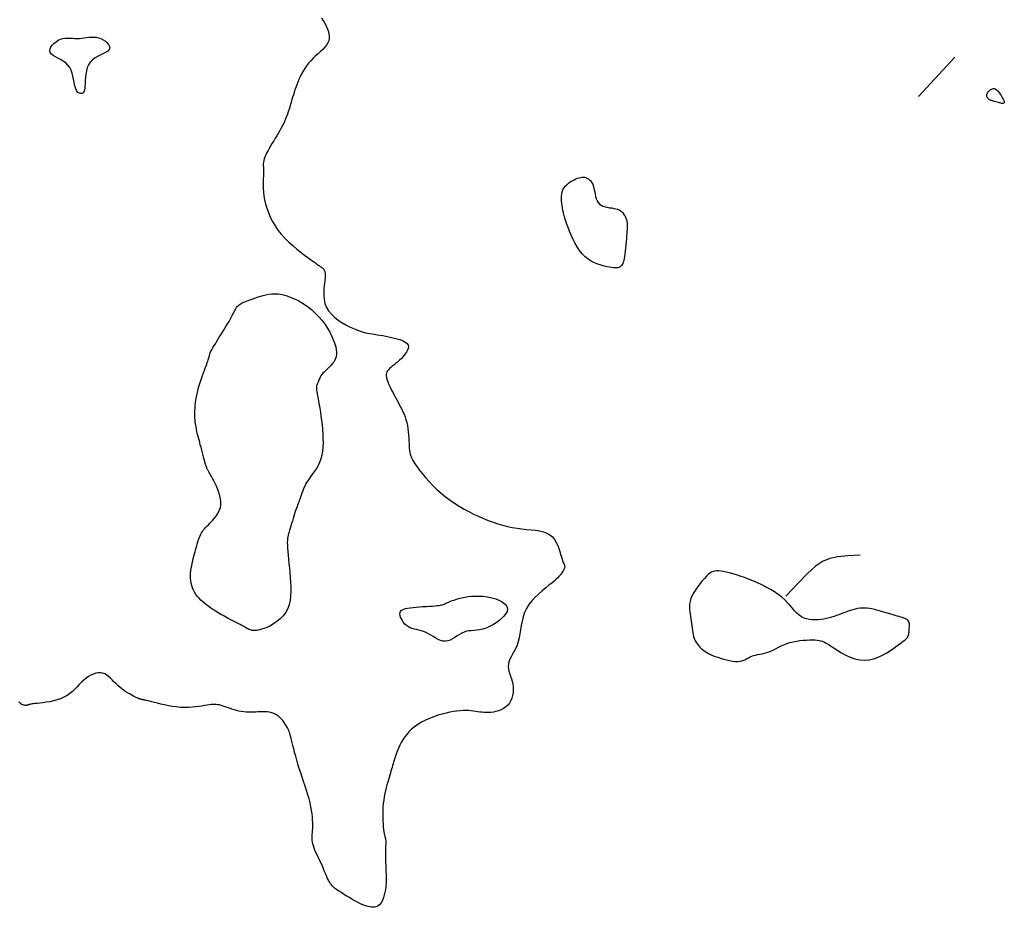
# Model space of a CAD drawing. Header units: millimetres. Extents: x 32690613 to 32693367, y 5343692 to 5344708.
# Tile 8 of 256: x 32692258 to 32692284, y 5343696 to 5343719. Entities that reach past the tile are written whole.
import ezdxf

# ---------------------------------------------------------------- set-up
doc = ezdxf.new("R2010")
doc.units = ezdxf.units.MM
doc.header["$LTSCALE"] = 20
doc.layers.add('02-DGM_HL_495.00', color=142, linetype='Continuous')

msp = doc.modelspace()

# ---------------------------------------------------------------- linework, layer by layer
at = {"layer": '02-DGM_HL_495.00', "elevation": 495, "flags": 128}
for points in [[(32692266.302, 5343719.216), (32692266.336, 5343719.157), (32692266.37, 5343719.096), (32692266.402, 5343719.035), (32692266.433, 5343718.974), (32692266.459, 5343718.912), (32692266.482, 5343718.851), (32692266.497, 5343718.791), (32692266.506, 5343718.73), (32692266.505, 5343718.671), (32692266.494, 5343718.612), (32692266.471, 5343718.554), (32692266.436, 5343718.497), (32692266.39, 5343718.441), (32692266.336, 5343718.384), (32692266.275, 5343718.327), (32692266.211, 5343718.27), (32692266.144, 5343718.211), (32692266.079, 5343718.149), (32692266.017, 5343718.086), (32692265.959, 5343718.02), (32692265.907, 5343717.951), (32692265.859, 5343717.881), (32692265.816, 5343717.809), (32692265.776, 5343717.737), (32692265.74, 5343717.665), (32692265.707, 5343717.593), (32692265.677, 5343717.522), (32692265.65, 5343717.453), (32692265.625, 5343717.385), (32692265.602, 5343717.319), (32692265.58, 5343717.254), (32692265.56, 5343717.189), (32692265.541, 5343717.125), (32692265.522, 5343717.062), (32692265.503, 5343716.998), (32692265.485, 5343716.935), (32692265.466, 5343716.872), (32692265.447, 5343716.809), (32692265.426, 5343716.745), (32692265.405, 5343716.682), (32692265.381, 5343716.618), (32692265.356, 5343716.555), (32692265.329, 5343716.491), (32692265.299, 5343716.427), (32692265.266, 5343716.364), (32692265.232, 5343716.3), (32692265.196, 5343716.236), (32692265.159, 5343716.172), (32692265.121, 5343716.108), (32692265.082, 5343716.044), (32692265.043, 5343715.98), (32692265.004, 5343715.916), (32692264.965, 5343715.852), (32692264.929, 5343715.79), (32692264.894, 5343715.728), (32692264.862, 5343715.669), (32692264.835, 5343715.612), (32692264.811, 5343715.558), (32692264.793, 5343715.507), (32692264.781, 5343715.46), (32692264.774, 5343715.415), (32692264.77, 5343715.372), (32692264.77, 5343715.327), (32692264.771, 5343715.282), (32692264.773, 5343715.233), (32692264.774, 5343715.179), (32692264.775, 5343715.12), (32692264.773, 5343715.054), (32692264.77, 5343714.981), (32692264.767, 5343714.902), (32692264.766, 5343714.816), (32692264.768, 5343714.726), (32692264.773, 5343714.63), (32692264.784, 5343714.529), (32692264.801, 5343714.424), (32692264.827, 5343714.315), (32692264.86, 5343714.203), (32692264.902, 5343714.089), (32692264.952, 5343713.974), (32692265.011, 5343713.858), (32692265.079, 5343713.744), (32692265.155, 5343713.632), (32692265.241, 5343713.523), (32692265.336, 5343713.417), (32692265.438, 5343713.316), (32692265.543, 5343713.22), (32692265.649, 5343713.131), (32692265.753, 5343713.049), (32692265.851, 5343712.974), (32692265.941, 5343712.908), (32692266.02, 5343712.851), (32692266.086, 5343712.804), (32692266.139, 5343712.766), (32692266.182, 5343712.735), (32692266.216, 5343712.71), (32692266.244, 5343712.69), (32692266.267, 5343712.674), (32692266.286, 5343712.66), (32692266.305, 5343712.647), (32692266.323, 5343712.633), (32692266.342, 5343712.617), (32692266.359, 5343712.598), (32692266.374, 5343712.573), (32692266.386, 5343712.54), (32692266.394, 5343712.499), (32692266.398, 5343712.448), (32692266.396, 5343712.384), (32692266.388, 5343712.307), (32692266.377, 5343712.218), (32692266.366, 5343712.121), (32692266.359, 5343712.018), (32692266.358, 5343711.911), (32692266.367, 5343711.804), (32692266.39, 5343711.698), (32692266.429, 5343711.597), (32692266.487, 5343711.502), (32692266.561, 5343711.415), (32692266.647, 5343711.335), (32692266.741, 5343711.262), (32692266.84, 5343711.196), (32692266.94, 5343711.139), (32692267.036, 5343711.088), (32692267.126, 5343711.046), (32692267.206, 5343711.011), (32692267.277, 5343710.984), (32692267.341, 5343710.962), (32692267.401, 5343710.944), (32692267.458, 5343710.93), (32692267.514, 5343710.919), (32692267.571, 5343710.909), (32692267.632, 5343710.899), (32692267.697, 5343710.889), (32692267.767, 5343710.877), (32692267.84, 5343710.865), (32692267.915, 5343710.852), (32692267.992, 5343710.838), (32692268.069, 5343710.822), (32692268.145, 5343710.806), (32692268.22, 5343710.789), (32692268.292, 5343710.77), (32692268.36, 5343710.75), (32692268.422, 5343710.727), (32692268.477, 5343710.702), (32692268.523, 5343710.674), (32692268.558, 5343710.642), (32692268.581, 5343710.605), (32692268.59, 5343710.564), (32692268.585, 5343710.518), (32692268.566, 5343710.468), (32692268.536, 5343710.415), (32692268.497, 5343710.361), (32692268.452, 5343710.307), (32692268.403, 5343710.254), (32692268.352, 5343710.204), (32692268.3, 5343710.158), (32692268.251, 5343710.117), (32692268.205, 5343710.08), (32692268.162, 5343710.047), (32692268.123, 5343710.016), (32692268.089, 5343709.986), (32692268.06, 5343709.957), (32692268.036, 5343709.928), (32692268.019, 5343709.897), (32692268.007, 5343709.864), (32692268.002, 5343709.828), (32692268.003, 5343709.791), (32692268.009, 5343709.75), (32692268.019, 5343709.708), (32692268.034, 5343709.663), (32692268.052, 5343709.615), (32692268.073, 5343709.565), (32692268.097, 5343709.513), (32692268.124, 5343709.458), (32692268.153, 5343709.402), (32692268.183, 5343709.344), (32692268.214, 5343709.284), (32692268.247, 5343709.224), (32692268.28, 5343709.163), (32692268.314, 5343709.102), (32692268.347, 5343709.041), (32692268.381, 5343708.979), (32692268.413, 5343708.916), (32692268.443, 5343708.852), (32692268.472, 5343708.785), (32692268.499, 5343708.716), (32692268.523, 5343708.644), (32692268.543, 5343708.569), (32692268.56, 5343708.49), (32692268.574, 5343708.408), (32692268.584, 5343708.325), (32692268.592, 5343708.243), (32692268.599, 5343708.162), (32692268.603, 5343708.085), (32692268.606, 5343708.012), (32692268.609, 5343707.946), (32692268.612, 5343707.887), (32692268.616, 5343707.834), (32692268.622, 5343707.783), (32692268.633, 5343707.733), (32692268.65, 5343707.682), (32692268.674, 5343707.626), (32692268.708, 5343707.564), (32692268.752, 5343707.493), (32692268.808, 5343707.411), (32692268.875, 5343707.321), (32692268.952, 5343707.223), (32692269.038, 5343707.121), (32692269.131, 5343707.016), (32692269.232, 5343706.911), (32692269.339, 5343706.807), (32692269.45, 5343706.707), (32692269.565, 5343706.613), (32692269.683, 5343706.524), (32692269.804, 5343706.441), (32692269.927, 5343706.364), (32692270.052, 5343706.291), (32692270.178, 5343706.223), (32692270.305, 5343706.159), (32692270.433, 5343706.099), (32692270.56, 5343706.044), (32692270.687, 5343705.992), (32692270.814, 5343705.945), (32692270.941, 5343705.903), (32692271.067, 5343705.865), (32692271.194, 5343705.833), (32692271.32, 5343705.806), (32692271.446, 5343705.784), (32692271.571, 5343705.768), (32692271.695, 5343705.756), (32692271.815, 5343705.744), (32692271.93, 5343705.731), (32692272.039, 5343705.713), (32692272.14, 5343705.69), (32692272.231, 5343705.657), (32692272.31, 5343705.613), (32692272.378, 5343705.555), (32692272.433, 5343705.487), (32692272.479, 5343705.412), (32692272.517, 5343705.332), (32692272.548, 5343705.25), (32692272.573, 5343705.171), (32692272.594, 5343705.096), (32692272.613, 5343705.029), (32692272.631, 5343704.972), (32692272.647, 5343704.925), (32692272.661, 5343704.887), (32692272.674, 5343704.855), (32692272.685, 5343704.829), (32692272.693, 5343704.807), (32692272.698, 5343704.788), (32692272.701, 5343704.77), (32692272.7, 5343704.752), (32692272.696, 5343704.734), (32692272.689, 5343704.716), (32692272.68, 5343704.697), (32692272.67, 5343704.678), (32692272.657, 5343704.658), (32692272.644, 5343704.637), (32692272.629, 5343704.616), (32692272.614, 5343704.594), (32692272.596, 5343704.571), (32692272.575, 5343704.545), (32692272.549, 5343704.515), (32692272.516, 5343704.481), (32692272.474, 5343704.442), (32692272.423, 5343704.396), (32692272.36, 5343704.344), (32692272.285, 5343704.284), (32692272.2, 5343704.216), (32692272.109, 5343704.141), (32692272.016, 5343704.059), (32692271.925, 5343703.971), (32692271.839, 5343703.878), (32692271.761, 5343703.779), (32692271.695, 5343703.674), (32692271.644, 5343703.566), (32692271.606, 5343703.454), (32692271.578, 5343703.341), (32692271.556, 5343703.228), (32692271.538, 5343703.116), (32692271.522, 5343703.007), (32692271.503, 5343702.903), (32692271.479, 5343702.804), (32692271.448, 5343702.713), (32692271.411, 5343702.628), (32692271.371, 5343702.549), (32692271.331, 5343702.475), (32692271.293, 5343702.405), (32692271.26, 5343702.338), (32692271.234, 5343702.274), (32692271.218, 5343702.21), (32692271.214, 5343702.147), (32692271.22, 5343702.085), (32692271.234, 5343702.022), (32692271.253, 5343701.958), (32692271.274, 5343701.893), (32692271.297, 5343701.826), (32692271.317, 5343701.758), (32692271.333, 5343701.687), (32692271.343, 5343701.613), (32692271.346, 5343701.538), (32692271.342, 5343701.462), (32692271.33, 5343701.388), (32692271.311, 5343701.317), (32692271.284, 5343701.249), (32692271.249, 5343701.187), (32692271.205, 5343701.131), (32692271.153, 5343701.083), (32692271.094, 5343701.043), (32692271.03, 5343701.009), (32692270.962, 5343700.983), (32692270.892, 5343700.962), (32692270.823, 5343700.947), (32692270.755, 5343700.938), (32692270.69, 5343700.933), (32692270.63, 5343700.933), (32692270.574, 5343700.936), (32692270.52, 5343700.942), (32692270.467, 5343700.949), (32692270.414, 5343700.958), (32692270.36, 5343700.967), (32692270.304, 5343700.975), (32692270.243, 5343700.982), (32692270.178, 5343700.987), (32692270.108, 5343700.989), (32692270.032, 5343700.988), (32692269.951, 5343700.983), (32692269.866, 5343700.975), (32692269.775, 5343700.962), (32692269.679, 5343700.945), (32692269.579, 5343700.923), (32692269.473, 5343700.895), (32692269.364, 5343700.863), (32692269.255, 5343700.825), (32692269.145, 5343700.782), (32692269.039, 5343700.734), (32692268.936, 5343700.682), (32692268.84, 5343700.625), (32692268.752, 5343700.564), (32692268.673, 5343700.499), (32692268.603, 5343700.431), (32692268.542, 5343700.36), (32692268.489, 5343700.289), (32692268.442, 5343700.217), (32692268.401, 5343700.147), (32692268.366, 5343700.078), (32692268.335, 5343700.013), (32692268.308, 5343699.951), (32692268.285, 5343699.893), (32692268.264, 5343699.838), (32692268.245, 5343699.785), (32692268.229, 5343699.734), (32692268.213, 5343699.685), (32692268.199, 5343699.637), (32692268.185, 5343699.59), (32692268.171, 5343699.542), (32692268.157, 5343699.494), (32692268.143, 5343699.445), (32692268.128, 5343699.395), (32692268.113, 5343699.342), (32692268.097, 5343699.287), (32692268.08, 5343699.229), (32692268.063, 5343699.168), (32692268.044, 5343699.103), (32692268.024, 5343699.034), (32692268.005, 5343698.961), (32692267.986, 5343698.884), (32692267.968, 5343698.804), (32692267.952, 5343698.721), (32692267.938, 5343698.634), (32692267.927, 5343698.544), (32692267.919, 5343698.451), (32692267.915, 5343698.357), (32692267.913, 5343698.263), (32692267.913, 5343698.171), (32692267.916, 5343698.083), (32692267.92, 5343698), (32692267.926, 5343697.924), (32692267.933, 5343697.856), (32692267.941, 5343697.799), (32692267.95, 5343697.751), (32692267.958, 5343697.711), (32692267.967, 5343697.676), (32692267.975, 5343697.647), (32692267.982, 5343697.621), (32692267.987, 5343697.598), (32692267.991, 5343697.575), (32692267.993, 5343697.552), (32692267.994, 5343697.527), (32692267.993, 5343697.499), (32692267.991, 5343697.467), (32692267.989, 5343697.431), (32692267.987, 5343697.388), (32692267.985, 5343697.338), (32692267.983, 5343697.28), (32692267.983, 5343697.213), (32692267.984, 5343697.139), (32692267.986, 5343697.061), (32692267.988, 5343696.98), (32692267.99, 5343696.899), (32692267.993, 5343696.821), (32692267.996, 5343696.747), (32692267.999, 5343696.68), (32692268.001, 5343696.622), (32692268.002, 5343696.571), (32692268.003, 5343696.525), (32692268.002, 5343696.48), (32692268, 5343696.436), (32692267.996, 5343696.389), (32692267.99, 5343696.338), (32692267.981, 5343696.279), (32692267.969, 5343696.212), (32692267.953, 5343696.14), (32692267.932, 5343696.066), (32692267.904, 5343695.994), (32692267.868, 5343695.929), (32692267.823, 5343695.874), (32692267.767, 5343695.834), (32692267.699, 5343695.812), (32692267.618, 5343695.812), (32692267.527, 5343695.83), (32692267.43, 5343695.862), (32692267.328, 5343695.906), (32692267.227, 5343695.957), (32692267.128, 5343696.012), (32692267.036, 5343696.067), (32692266.953, 5343696.117), (32692266.882, 5343696.16), (32692266.823, 5343696.197), (32692266.773, 5343696.228), (32692266.732, 5343696.254), (32692266.698, 5343696.277), (32692266.669, 5343696.298), (32692266.644, 5343696.318), (32692266.622, 5343696.337), (32692266.601, 5343696.358), (32692266.58, 5343696.38), (32692266.561, 5343696.404), (32692266.541, 5343696.431), (32692266.522, 5343696.46), (32692266.503, 5343696.493), (32692266.483, 5343696.53), (32692266.463, 5343696.57), (32692266.442, 5343696.615), (32692266.42, 5343696.665), (32692266.398, 5343696.718), (32692266.375, 5343696.773), (32692266.35, 5343696.831), (32692266.325, 5343696.891), (32692266.298, 5343696.952), (32692266.27, 5343697.013), (32692266.241, 5343697.074), (32692266.212, 5343697.135), (32692266.183, 5343697.196), (32692266.155, 5343697.255), (32692266.129, 5343697.314), (32692266.106, 5343697.37), (32692266.086, 5343697.425), (32692266.071, 5343697.478), (32692266.062, 5343697.529), (32692266.056, 5343697.578), (32692266.054, 5343697.626), (32692266.055, 5343697.675), (32692266.058, 5343697.726), (32692266.062, 5343697.779), (32692266.066, 5343697.835), (32692266.069, 5343697.895), (32692266.071, 5343697.96), (32692266.071, 5343698.03), (32692266.068, 5343698.106), (32692266.063, 5343698.186), (32692266.054, 5343698.272), (32692266.041, 5343698.363), (32692266.024, 5343698.459), (32692266.001, 5343698.559), (32692265.974, 5343698.665), (32692265.942, 5343698.775), (32692265.907, 5343698.887), (32692265.869, 5343699.002), (32692265.831, 5343699.119), (32692265.791, 5343699.235), (32692265.753, 5343699.351), (32692265.716, 5343699.466), (32692265.681, 5343699.577), (32692265.65, 5343699.686), (32692265.621, 5343699.79), (32692265.594, 5343699.888), (32692265.571, 5343699.98), (32692265.549, 5343700.065), (32692265.531, 5343700.141), (32692265.514, 5343700.208), (32692265.501, 5343700.265), (32692265.488, 5343700.314), (32692265.477, 5343700.356), (32692265.465, 5343700.394), (32692265.453, 5343700.429), (32692265.439, 5343700.463), (32692265.422, 5343700.499), (32692265.402, 5343700.537), (32692265.377, 5343700.58), (32692265.348, 5343700.627), (32692265.315, 5343700.675), (32692265.279, 5343700.724), (32692265.239, 5343700.771), (32692265.195, 5343700.815), (32692265.148, 5343700.854), (32692265.099, 5343700.887), (32692265.046, 5343700.912), (32692264.991, 5343700.931), (32692264.934, 5343700.944), (32692264.875, 5343700.951), (32692264.815, 5343700.955), (32692264.754, 5343700.956), (32692264.692, 5343700.954), (32692264.629, 5343700.952), (32692264.567, 5343700.95), (32692264.504, 5343700.948), (32692264.442, 5343700.947), (32692264.379, 5343700.947), (32692264.317, 5343700.95), (32692264.254, 5343700.955), (32692264.191, 5343700.963), (32692264.128, 5343700.974), (32692264.065, 5343700.989), (32692264.002, 5343701.007), (32692263.94, 5343701.027), (32692263.88, 5343701.048), (32692263.822, 5343701.069), (32692263.766, 5343701.089), (32692263.713, 5343701.107), (32692263.663, 5343701.123), (32692263.618, 5343701.135), (32692263.575, 5343701.143), (32692263.533, 5343701.148), (32692263.49, 5343701.15), (32692263.446, 5343701.149), (32692263.399, 5343701.145), (32692263.346, 5343701.139), (32692263.288, 5343701.13), (32692263.222, 5343701.119), (32692263.149, 5343701.107), (32692263.069, 5343701.096), (32692262.984, 5343701.085), (32692262.893, 5343701.076), (32692262.797, 5343701.07), (32692262.697, 5343701.069), (32692262.594, 5343701.073), (32692262.488, 5343701.082), (32692262.381, 5343701.097), (32692262.275, 5343701.115), (32692262.173, 5343701.136), (32692262.075, 5343701.158), (32692261.985, 5343701.18), (32692261.904, 5343701.201), (32692261.835, 5343701.219), (32692261.778, 5343701.234), (32692261.733, 5343701.245), (32692261.698, 5343701.253), (32692261.672, 5343701.259), (32692261.652, 5343701.263), (32692261.638, 5343701.266), (32692261.627, 5343701.267), (32692261.619, 5343701.269), (32692261.611, 5343701.27), (32692261.603, 5343701.271), (32692261.595, 5343701.273), (32692261.586, 5343701.275), (32692261.578, 5343701.277), (32692261.568, 5343701.279), (32692261.557, 5343701.282), (32692261.545, 5343701.286), (32692261.532, 5343701.29), (32692261.516, 5343701.295), (32692261.498, 5343701.301), (32692261.477, 5343701.309), (32692261.453, 5343701.319), (32692261.424, 5343701.332), (32692261.391, 5343701.348), (32692261.353, 5343701.367), (32692261.31, 5343701.39), (32692261.262, 5343701.416), (32692261.21, 5343701.446), (32692261.156, 5343701.48), (32692261.101, 5343701.517), (32692261.046, 5343701.557), (32692260.991, 5343701.6), (32692260.938, 5343701.647), (32692260.887, 5343701.696), (32692260.838, 5343701.747), (32692260.791, 5343701.796), (32692260.744, 5343701.844), (32692260.696, 5343701.887), (32692260.647, 5343701.924), (32692260.596, 5343701.953), (32692260.542, 5343701.973), (32692260.485, 5343701.982), (32692260.425, 5343701.98), (32692260.362, 5343701.968), (32692260.299, 5343701.947), (32692260.234, 5343701.918), (32692260.17, 5343701.881), (32692260.107, 5343701.838), (32692260.045, 5343701.788), (32692259.986, 5343701.733), (32692259.928, 5343701.675), (32692259.869, 5343701.614), (32692259.809, 5343701.554), (32692259.745, 5343701.494), (32692259.678, 5343701.437), (32692259.604, 5343701.385), (32692259.524, 5343701.339), (32692259.436, 5343701.3), (32692259.343, 5343701.268), (32692259.246, 5343701.243), (32692259.15, 5343701.222), (32692259.056, 5343701.206), (32692258.968, 5343701.194), (32692258.888, 5343701.185), (32692258.82, 5343701.177), (32692258.764, 5343701.171), (32692258.72, 5343701.166), (32692258.687, 5343701.162), (32692258.662, 5343701.158), (32692258.643, 5343701.155), (32692258.629, 5343701.152), (32692258.618, 5343701.149), (32692258.608, 5343701.145), (32692258.597, 5343701.141), (32692258.585, 5343701.136), (32692258.573, 5343701.132), (32692258.559, 5343701.129), (32692258.543, 5343701.126), (32692258.526, 5343701.125), (32692258.508, 5343701.125), (32692258.488, 5343701.127), (32692258.466, 5343701.132), (32692258.443, 5343701.139), (32692258.418, 5343701.15), (32692258.393, 5343701.165), (32692258.367, 5343701.183), (32692258.34, 5343701.207)], [(32692282.01, 5343717.143), (32692282.971, 5343718.181)], [(32692280.48, 5343705.074), (32692280.149, 5343705.059), (32692279.888, 5343705.035), (32692279.674, 5343704.99), (32692279.486, 5343704.91), (32692279.299, 5343704.784), (32692279.092, 5343704.598), (32692278.84, 5343704.339), (32692278.521, 5343703.997)]]:
    msp.add_lwpolyline(points, dxfattribs=at)
for points in [[(32692259.434, 5343718.652), (32692259.496, 5343718.67), (32692259.558, 5343718.68), (32692259.621, 5343718.683), (32692259.683, 5343718.682), (32692259.746, 5343718.678), (32692259.809, 5343718.674), (32692259.871, 5343718.671), (32692259.934, 5343718.671), (32692259.996, 5343718.676), (32692260.058, 5343718.684), (32692260.121, 5343718.693), (32692260.183, 5343718.702), (32692260.245, 5343718.708), (32692260.308, 5343718.709), (32692260.37, 5343718.704), (32692260.433, 5343718.691), (32692260.496, 5343718.667), (32692260.557, 5343718.636), (32692260.613, 5343718.597), (32692260.66, 5343718.555), (32692260.697, 5343718.509), (32692260.72, 5343718.463), (32692260.727, 5343718.419), (32692260.714, 5343718.377), (32692260.681, 5343718.34), (32692260.631, 5343718.307), (32692260.568, 5343718.274), (32692260.496, 5343718.24), (32692260.421, 5343718.203), (32692260.346, 5343718.161), (32692260.277, 5343718.111), (32692260.217, 5343718.052), (32692260.171, 5343717.982), (32692260.137, 5343717.904), (32692260.114, 5343717.82), (32692260.098, 5343717.733), (32692260.088, 5343717.646), (32692260.083, 5343717.564), (32692260.079, 5343717.487), (32692260.075, 5343717.42), (32692260.07, 5343717.364), (32692260.062, 5343717.32), (32692260.052, 5343717.286), (32692260.04, 5343717.26), (32692260.027, 5343717.242), (32692260.011, 5343717.231), (32692259.994, 5343717.225), (32692259.976, 5343717.222), (32692259.956, 5343717.223), (32692259.934, 5343717.228), (32692259.913, 5343717.237), (32692259.891, 5343717.253), (32692259.871, 5343717.275), (32692259.851, 5343717.306), (32692259.833, 5343717.345), (32692259.817, 5343717.395), (32692259.803, 5343717.455), (32692259.79, 5343717.524), (32692259.777, 5343717.599), (32692259.76, 5343717.677), (32692259.739, 5343717.756), (32692259.711, 5343717.833), (32692259.674, 5343717.905), (32692259.628, 5343717.97), (32692259.57, 5343718.026), (32692259.504, 5343718.074), (32692259.434, 5343718.116), (32692259.364, 5343718.153), (32692259.298, 5343718.189), (32692259.24, 5343718.224), (32692259.194, 5343718.261), (32692259.164, 5343718.302), (32692259.154, 5343718.347), (32692259.16, 5343718.396), (32692259.182, 5343718.447), (32692259.217, 5343718.496), (32692259.262, 5343718.544), (32692259.315, 5343718.587), (32692259.373, 5343718.623)], [(32692284.045, 5343717.006), (32692284.015, 5343717.014), (32692283.987, 5343717.022), (32692283.961, 5343717.029), (32692283.938, 5343717.035), (32692283.916, 5343717.043), (32692283.897, 5343717.051), (32692283.879, 5343717.06), (32692283.862, 5343717.071), (32692283.846, 5343717.084), (32692283.833, 5343717.099), (32692283.821, 5343717.115), (32692283.812, 5343717.133), (32692283.807, 5343717.153), (32692283.805, 5343717.174), (32692283.807, 5343717.196), (32692283.814, 5343717.219), (32692283.826, 5343717.243), (32692283.843, 5343717.266), (32692283.862, 5343717.288), (32692283.885, 5343717.309), (32692283.909, 5343717.326), (32692283.935, 5343717.34), (32692283.961, 5343717.35), (32692283.986, 5343717.354), (32692284.01, 5343717.351), (32692284.032, 5343717.344), (32692284.054, 5343717.33), (32692284.075, 5343717.313), (32692284.096, 5343717.291), (32692284.117, 5343717.265), (32692284.139, 5343717.236), (32692284.16, 5343717.205), (32692284.183, 5343717.171), (32692284.205, 5343717.137), (32692284.225, 5343717.103), (32692284.243, 5343717.07), (32692284.257, 5343717.04), (32692284.266, 5343717.013), (32692284.269, 5343716.991), (32692284.265, 5343716.975), (32692284.252, 5343716.966), (32692284.233, 5343716.962), (32692284.207, 5343716.963), (32692284.178, 5343716.968), (32692284.146, 5343716.976), (32692284.112, 5343716.986), (32692284.078, 5343716.996)], [(32692273.302, 5343714.991), (32692273.328, 5343714.975), (32692273.352, 5343714.955), (32692273.376, 5343714.932), (32692273.398, 5343714.904), (32692273.418, 5343714.872), (32692273.437, 5343714.835), (32692273.453, 5343714.793), (32692273.468, 5343714.745), (32692273.48, 5343714.691), (32692273.491, 5343714.633), (32692273.502, 5343714.574), (32692273.515, 5343714.514), (32692273.532, 5343714.456), (32692273.553, 5343714.402), (32692273.58, 5343714.354), (32692273.614, 5343714.313), (32692273.658, 5343714.282), (32692273.708, 5343714.258), (32692273.763, 5343714.241), (32692273.821, 5343714.229), (32692273.881, 5343714.219), (32692273.94, 5343714.211), (32692273.996, 5343714.202), (32692274.047, 5343714.191), (32692274.093, 5343714.176), (32692274.132, 5343714.159), (32692274.166, 5343714.138), (32692274.195, 5343714.115), (32692274.219, 5343714.091), (32692274.241, 5343714.066), (32692274.259, 5343714.041), (32692274.275, 5343714.016), (32692274.289, 5343713.992), (32692274.301, 5343713.969), (32692274.312, 5343713.947), (32692274.321, 5343713.924), (32692274.328, 5343713.902), (32692274.334, 5343713.88), (32692274.339, 5343713.858), (32692274.343, 5343713.836), (32692274.345, 5343713.812), (32692274.347, 5343713.787), (32692274.347, 5343713.76), (32692274.346, 5343713.728), (32692274.344, 5343713.691), (32692274.342, 5343713.649), (32692274.338, 5343713.599), (32692274.334, 5343713.541), (32692274.329, 5343713.473), (32692274.324, 5343713.399), (32692274.317, 5343713.321), (32692274.311, 5343713.239), (32692274.303, 5343713.158), (32692274.295, 5343713.079), (32692274.286, 5343713.005), (32692274.276, 5343712.938), (32692274.266, 5343712.879), (32692274.254, 5343712.83), (32692274.242, 5343712.788), (32692274.229, 5343712.752), (32692274.215, 5343712.724), (32692274.199, 5343712.7), (32692274.182, 5343712.681), (32692274.164, 5343712.667), (32692274.144, 5343712.655), (32692274.122, 5343712.646), (32692274.096, 5343712.64), (32692274.066, 5343712.638), (32692274.03, 5343712.638), (32692273.988, 5343712.641), (32692273.938, 5343712.647), (32692273.879, 5343712.655), (32692273.812, 5343712.667), (32692273.737, 5343712.683), (32692273.656, 5343712.704), (32692273.572, 5343712.731), (32692273.486, 5343712.766), (32692273.399, 5343712.81), (32692273.315, 5343712.865), (32692273.235, 5343712.93), (32692273.16, 5343713.008), (32692273.09, 5343713.097), (32692273.027, 5343713.192), (32692272.968, 5343713.293), (32692272.915, 5343713.397), (32692272.868, 5343713.5), (32692272.825, 5343713.601), (32692272.788, 5343713.697), (32692272.755, 5343713.786), (32692272.727, 5343713.868), (32692272.704, 5343713.944), (32692272.684, 5343714.016), (32692272.667, 5343714.084), (32692272.653, 5343714.149), (32692272.641, 5343714.212), (32692272.632, 5343714.275), (32692272.624, 5343714.337), (32692272.619, 5343714.399), (32692272.616, 5343714.459), (32692272.618, 5343714.519), (32692272.625, 5343714.577), (32692272.637, 5343714.633), (32692272.655, 5343714.685), (32692272.681, 5343714.735), (32692272.714, 5343714.781), (32692272.753, 5343714.824), (32692272.798, 5343714.863), (32692272.846, 5343714.897), (32692272.895, 5343714.928), (32692272.946, 5343714.955), (32692272.995, 5343714.977), (32692273.041, 5343714.995), (32692273.084, 5343715.008), (32692273.122, 5343715.017), (32692273.158, 5343715.022), (32692273.191, 5343715.023), (32692273.221, 5343715.02), (32692273.25, 5343715.014), (32692273.277, 5343715.004)], [(32692263.44, 5343705.999), (32692263.48, 5343706.045), (32692263.52, 5343706.094), (32692263.558, 5343706.148), (32692263.591, 5343706.205), (32692263.619, 5343706.266), (32692263.64, 5343706.332), (32692263.653, 5343706.402), (32692263.655, 5343706.477), (32692263.647, 5343706.557), (32692263.629, 5343706.641), (32692263.603, 5343706.725), (32692263.572, 5343706.808), (32692263.538, 5343706.889), (32692263.502, 5343706.966), (32692263.467, 5343707.035), (32692263.435, 5343707.096), (32692263.407, 5343707.147), (32692263.384, 5343707.189), (32692263.364, 5343707.223), (32692263.348, 5343707.25), (32692263.334, 5343707.272), (32692263.323, 5343707.289), (32692263.314, 5343707.304), (32692263.306, 5343707.316), (32692263.299, 5343707.329), (32692263.292, 5343707.342), (32692263.285, 5343707.357), (32692263.279, 5343707.375), (32692263.271, 5343707.399), (32692263.262, 5343707.428), (32692263.251, 5343707.465), (32692263.239, 5343707.51), (32692263.224, 5343707.565), (32692263.207, 5343707.628), (32692263.189, 5343707.696), (32692263.169, 5343707.768), (32692263.15, 5343707.841), (32692263.131, 5343707.914), (32692263.112, 5343707.984), (32692263.095, 5343708.049), (32692263.08, 5343708.108), (32692263.066, 5343708.16), (32692263.054, 5343708.208), (32692263.042, 5343708.252), (32692263.032, 5343708.293), (32692263.023, 5343708.333), (32692263.015, 5343708.372), (32692263.007, 5343708.411), (32692262.999, 5343708.452), (32692262.991, 5343708.495), (32692262.985, 5343708.541), (32692262.979, 5343708.588), (32692262.974, 5343708.639), (32692262.97, 5343708.692), (32692262.968, 5343708.749), (32692262.968, 5343708.81), (32692262.969, 5343708.874), (32692262.973, 5343708.942), (32692262.979, 5343709.014), (32692262.987, 5343709.088), (32692262.997, 5343709.164), (32692263.01, 5343709.242), (32692263.026, 5343709.322), (32692263.045, 5343709.404), (32692263.067, 5343709.485), (32692263.091, 5343709.567), (32692263.116, 5343709.648), (32692263.143, 5343709.726), (32692263.169, 5343709.802), (32692263.195, 5343709.873), (32692263.22, 5343709.94), (32692263.242, 5343710.001), (32692263.262, 5343710.055), (32692263.28, 5343710.103), (32692263.295, 5343710.146), (32692263.307, 5343710.183), (32692263.318, 5343710.216), (32692263.327, 5343710.245), (32692263.335, 5343710.27), (32692263.341, 5343710.293), (32692263.346, 5343710.313), (32692263.35, 5343710.331), (32692263.354, 5343710.349), (32692263.359, 5343710.366), (32692263.365, 5343710.384), (32692263.372, 5343710.404), (32692263.382, 5343710.426), (32692263.395, 5343710.451), (32692263.411, 5343710.481), (32692263.43, 5343710.514), (32692263.452, 5343710.551), (32692263.478, 5343710.593), (32692263.507, 5343710.64), (32692263.539, 5343710.691), (32692263.574, 5343710.747), (32692263.612, 5343710.809), (32692263.653, 5343710.875), (32692263.697, 5343710.945), (32692263.741, 5343711.018), (32692263.785, 5343711.09), (32692263.827, 5343711.161), (32692263.867, 5343711.229), (32692263.904, 5343711.293), (32692263.936, 5343711.35), (32692263.962, 5343711.399), (32692263.984, 5343711.441), (32692264.002, 5343711.477), (32692264.016, 5343711.508), (32692264.029, 5343711.535), (32692264.041, 5343711.558), (32692264.053, 5343711.578), (32692264.065, 5343711.597), (32692264.079, 5343711.615), (32692264.095, 5343711.632), (32692264.114, 5343711.649), (32692264.134, 5343711.666), (32692264.158, 5343711.682), (32692264.184, 5343711.698), (32692264.214, 5343711.714), (32692264.247, 5343711.73), (32692264.284, 5343711.746), (32692264.324, 5343711.762), (32692264.368, 5343711.779), (32692264.415, 5343711.796), (32692264.465, 5343711.813), (32692264.519, 5343711.831), (32692264.576, 5343711.85), (32692264.636, 5343711.87), (32692264.7, 5343711.891), (32692264.767, 5343711.911), (32692264.837, 5343711.929), (32692264.913, 5343711.943), (32692264.993, 5343711.952), (32692265.079, 5343711.954), (32692265.17, 5343711.949), (32692265.268, 5343711.933), (32692265.372, 5343711.906), (32692265.48, 5343711.869), (32692265.592, 5343711.821), (32692265.706, 5343711.764), (32692265.819, 5343711.697), (32692265.929, 5343711.622), (32692266.036, 5343711.538), (32692266.137, 5343711.447), (32692266.231, 5343711.35), (32692266.317, 5343711.247), (32692266.395, 5343711.142), (32692266.464, 5343711.035), (32692266.525, 5343710.929), (32692266.577, 5343710.827), (32692266.619, 5343710.729), (32692266.653, 5343710.638), (32692266.676, 5343710.556), (32692266.691, 5343710.482), (32692266.697, 5343710.416), (32692266.695, 5343710.355), (32692266.686, 5343710.3), (32692266.67, 5343710.25), (32692266.648, 5343710.203), (32692266.621, 5343710.159), (32692266.589, 5343710.117), (32692266.554, 5343710.077), (32692266.516, 5343710.038), (32692266.478, 5343710.001), (32692266.439, 5343709.965), (32692266.402, 5343709.93), (32692266.367, 5343709.895), (32692266.335, 5343709.862), (32692266.309, 5343709.828), (32692266.287, 5343709.796), (32692266.268, 5343709.764), (32692266.253, 5343709.734), (32692266.24, 5343709.706), (32692266.23, 5343709.679), (32692266.221, 5343709.654), (32692266.212, 5343709.632), (32692266.204, 5343709.612), (32692266.197, 5343709.594), (32692266.19, 5343709.578), (32692266.183, 5343709.564), (32692266.178, 5343709.55), (32692266.173, 5343709.537), (32692266.169, 5343709.525), (32692266.166, 5343709.512), (32692266.165, 5343709.498), (32692266.165, 5343709.482), (32692266.166, 5343709.463), (32692266.169, 5343709.44), (32692266.173, 5343709.41), (32692266.18, 5343709.372), (32692266.188, 5343709.326), (32692266.199, 5343709.27), (32692266.211, 5343709.202), (32692266.225, 5343709.124), (32692266.24, 5343709.036), (32692266.256, 5343708.941), (32692266.272, 5343708.839), (32692266.287, 5343708.731), (32692266.302, 5343708.618), (32692266.315, 5343708.503), (32692266.326, 5343708.385), (32692266.335, 5343708.267), (32692266.34, 5343708.149), (32692266.341, 5343708.033), (32692266.336, 5343707.919), (32692266.326, 5343707.81), (32692266.308, 5343707.706), (32692266.283, 5343707.609), (32692266.25, 5343707.519), (32692266.21, 5343707.436), (32692266.166, 5343707.359), (32692266.118, 5343707.287), (32692266.068, 5343707.218), (32692266.019, 5343707.152), (32692265.972, 5343707.087), (32692265.929, 5343707.023), (32692265.892, 5343706.959), (32692265.859, 5343706.895), (32692265.83, 5343706.832), (32692265.806, 5343706.77), (32692265.784, 5343706.711), (32692265.765, 5343706.654), (32692265.748, 5343706.602), (32692265.732, 5343706.553), (32692265.717, 5343706.51), (32692265.702, 5343706.47), (32692265.688, 5343706.432), (32692265.673, 5343706.395), (32692265.658, 5343706.357), (32692265.643, 5343706.316), (32692265.627, 5343706.272), (32692265.61, 5343706.222), (32692265.592, 5343706.166), (32692265.573, 5343706.105), (32692265.554, 5343706.041), (32692265.534, 5343705.975), (32692265.515, 5343705.91), (32692265.497, 5343705.846), (32692265.479, 5343705.787), (32692265.463, 5343705.733), (32692265.448, 5343705.685), (32692265.434, 5343705.643), (32692265.423, 5343705.602), (32692265.414, 5343705.562), (32692265.407, 5343705.519), (32692265.403, 5343705.47), (32692265.401, 5343705.414), (32692265.403, 5343705.347), (32692265.407, 5343705.268), (32692265.414, 5343705.177), (32692265.423, 5343705.077), (32692265.433, 5343704.969), (32692265.444, 5343704.855), (32692265.456, 5343704.735), (32692265.467, 5343704.612), (32692265.478, 5343704.488), (32692265.487, 5343704.363), (32692265.493, 5343704.24), (32692265.494, 5343704.118), (32692265.488, 5343703.999), (32692265.474, 5343703.884), (32692265.449, 5343703.775), (32692265.412, 5343703.671), (32692265.361, 5343703.574), (32692265.294, 5343703.484), (32692265.216, 5343703.403), (32692265.128, 5343703.331), (32692265.034, 5343703.267), (32692264.938, 5343703.213), (32692264.843, 5343703.169), (32692264.752, 5343703.135), (32692264.67, 5343703.111), (32692264.598, 5343703.097), (32692264.535, 5343703.093), (32692264.48, 5343703.097), (32692264.431, 5343703.108), (32692264.386, 5343703.125), (32692264.343, 5343703.146), (32692264.3, 5343703.171), (32692264.256, 5343703.197), (32692264.208, 5343703.224), (32692264.158, 5343703.251), (32692264.107, 5343703.278), (32692264.054, 5343703.306), (32692264.001, 5343703.333), (32692263.948, 5343703.36), (32692263.897, 5343703.386), (32692263.848, 5343703.412), (32692263.801, 5343703.437), (32692263.757, 5343703.461), (32692263.714, 5343703.485), (32692263.671, 5343703.509), (32692263.629, 5343703.535), (32692263.585, 5343703.561), (32692263.54, 5343703.589), (32692263.493, 5343703.619), (32692263.443, 5343703.651), (32692263.391, 5343703.685), (32692263.337, 5343703.722), (32692263.283, 5343703.762), (32692263.229, 5343703.803), (32692263.177, 5343703.847), (32692263.127, 5343703.893), (32692263.08, 5343703.942), (32692263.037, 5343703.992), (32692262.998, 5343704.045), (32692262.963, 5343704.099), (32692262.932, 5343704.156), (32692262.907, 5343704.214), (32692262.886, 5343704.275), (32692262.87, 5343704.337), (32692262.859, 5343704.4), (32692262.853, 5343704.466), (32692262.853, 5343704.532), (32692262.856, 5343704.599), (32692262.863, 5343704.666), (32692262.873, 5343704.734), (32692262.885, 5343704.8), (32692262.898, 5343704.866), (32692262.913, 5343704.93), (32692262.928, 5343704.992), (32692262.943, 5343705.052), (32692262.958, 5343705.11), (32692262.973, 5343705.167), (32692262.988, 5343705.221), (32692263.003, 5343705.273), (32692263.018, 5343705.324), (32692263.032, 5343705.372), (32692263.045, 5343705.419), (32692263.059, 5343705.463), (32692263.073, 5343705.506), (32692263.087, 5343705.548), (32692263.104, 5343705.587), (32692263.122, 5343705.626), (32692263.142, 5343705.663), (32692263.165, 5343705.699), (32692263.191, 5343705.735), (32692263.22, 5343705.77), (32692263.252, 5343705.805), (32692263.286, 5343705.84), (32692263.323, 5343705.877), (32692263.36, 5343705.915), (32692263.4, 5343705.955)], [(32692281.441, 5343702.687), (32692281.508, 5343702.736), (32692281.564, 5343702.777), (32692281.61, 5343702.812), (32692281.648, 5343702.842), (32692281.677, 5343702.867), (32692281.7, 5343702.89), (32692281.718, 5343702.911), (32692281.732, 5343702.932), (32692281.742, 5343702.954), (32692281.749, 5343702.977), (32692281.755, 5343703), (32692281.758, 5343703.025), (32692281.761, 5343703.05), (32692281.762, 5343703.076), (32692281.764, 5343703.103), (32692281.766, 5343703.131), (32692281.768, 5343703.16), (32692281.77, 5343703.189), (32692281.772, 5343703.217), (32692281.772, 5343703.246), (32692281.771, 5343703.273), (32692281.767, 5343703.299), (32692281.76, 5343703.323), (32692281.749, 5343703.344), (32692281.733, 5343703.363), (32692281.713, 5343703.38), (32692281.689, 5343703.395), (32692281.66, 5343703.409), (32692281.627, 5343703.422), (32692281.589, 5343703.434), (32692281.548, 5343703.447), (32692281.502, 5343703.46), (32692281.453, 5343703.474), (32692281.4, 5343703.49), (32692281.345, 5343703.506), (32692281.286, 5343703.523), (32692281.226, 5343703.54), (32692281.164, 5343703.558), (32692281.102, 5343703.576), (32692281.039, 5343703.595), (32692280.975, 5343703.613), (32692280.912, 5343703.631), (32692280.849, 5343703.647), (32692280.786, 5343703.661), (32692280.723, 5343703.673), (32692280.66, 5343703.682), (32692280.597, 5343703.686), (32692280.535, 5343703.686), (32692280.472, 5343703.681), (32692280.41, 5343703.672), (32692280.348, 5343703.658), (32692280.286, 5343703.642), (32692280.224, 5343703.622), (32692280.163, 5343703.601), (32692280.101, 5343703.579), (32692280.039, 5343703.556), (32692279.978, 5343703.532), (32692279.916, 5343703.51), (32692279.853, 5343703.487), (32692279.789, 5343703.466), (32692279.724, 5343703.446), (32692279.657, 5343703.427), (32692279.588, 5343703.411), (32692279.517, 5343703.396), (32692279.444, 5343703.384), (32692279.368, 5343703.376), (32692279.292, 5343703.372), (32692279.216, 5343703.374), (32692279.141, 5343703.382), (32692279.068, 5343703.398), (32692278.998, 5343703.423), (32692278.931, 5343703.457), (32692278.869, 5343703.501), (32692278.81, 5343703.554), (32692278.752, 5343703.615), (32692278.693, 5343703.681), (32692278.631, 5343703.751), (32692278.565, 5343703.824), (32692278.492, 5343703.898), (32692278.411, 5343703.971), (32692278.32, 5343704.042), (32692278.22, 5343704.11), (32692278.113, 5343704.175), (32692278.002, 5343704.237), (32692277.887, 5343704.295), (32692277.77, 5343704.35), (32692277.654, 5343704.401), (32692277.54, 5343704.447), (32692277.429, 5343704.489), (32692277.322, 5343704.527), (32692277.22, 5343704.56), (32692277.124, 5343704.588), (32692277.034, 5343704.612), (32692276.951, 5343704.632), (32692276.876, 5343704.647), (32692276.809, 5343704.658), (32692276.75, 5343704.664), (32692276.698, 5343704.665), (32692276.652, 5343704.66), (32692276.608, 5343704.649), (32692276.567, 5343704.63), (32692276.524, 5343704.603), (32692276.48, 5343704.567), (32692276.432, 5343704.521), (32692276.378, 5343704.466), (32692276.321, 5343704.402), (32692276.262, 5343704.331), (32692276.204, 5343704.254), (32692276.148, 5343704.175), (32692276.098, 5343704.094), (32692276.055, 5343704.013), (32692276.021, 5343703.935), (32692275.999, 5343703.86), (32692275.986, 5343703.788), (32692275.981, 5343703.719), (32692275.983, 5343703.652), (32692275.99, 5343703.587), (32692275.999, 5343703.523), (32692276.011, 5343703.461), (32692276.022, 5343703.399), (32692276.031, 5343703.337), (32692276.039, 5343703.275), (32692276.046, 5343703.214), (32692276.053, 5343703.154), (32692276.061, 5343703.096), (32692276.07, 5343703.039), (32692276.081, 5343702.986), (32692276.094, 5343702.934), (32692276.11, 5343702.887), (32692276.128, 5343702.842), (32692276.15, 5343702.8), (32692276.174, 5343702.76), (32692276.2, 5343702.723), (32692276.228, 5343702.689), (32692276.258, 5343702.656), (32692276.289, 5343702.625), (32692276.323, 5343702.596), (32692276.358, 5343702.568), (32692276.397, 5343702.541), (32692276.439, 5343702.515), (32692276.485, 5343702.49), (32692276.536, 5343702.465), (32692276.593, 5343702.44), (32692276.656, 5343702.414), (32692276.726, 5343702.389), (32692276.801, 5343702.364), (32692276.879, 5343702.34), (32692276.959, 5343702.319), (32692277.038, 5343702.301), (32692277.115, 5343702.288), (32692277.187, 5343702.28), (32692277.254, 5343702.279), (32692277.312, 5343702.285), (32692277.364, 5343702.297), (32692277.411, 5343702.314), (32692277.455, 5343702.334), (32692277.496, 5343702.356), (32692277.537, 5343702.378), (32692277.579, 5343702.4), (32692277.623, 5343702.419), (32692277.672, 5343702.435), (32692277.723, 5343702.448), (32692277.778, 5343702.459), (32692277.835, 5343702.471), (32692277.894, 5343702.482), (32692277.955, 5343702.496), (32692278.016, 5343702.513), (32692278.078, 5343702.534), (32692278.139, 5343702.559), (32692278.201, 5343702.589), (32692278.265, 5343702.621), (32692278.33, 5343702.655), (32692278.398, 5343702.689), (32692278.469, 5343702.721), (32692278.544, 5343702.751), (32692278.624, 5343702.778), (32692278.709, 5343702.799), (32692278.797, 5343702.816), (32692278.887, 5343702.829), (32692278.976, 5343702.838), (32692279.063, 5343702.844), (32692279.145, 5343702.847), (32692279.221, 5343702.847), (32692279.289, 5343702.845), (32692279.347, 5343702.841), (32692279.397, 5343702.835), (32692279.443, 5343702.825), (32692279.488, 5343702.81), (32692279.534, 5343702.789), (32692279.585, 5343702.761), (32692279.643, 5343702.726), (32692279.712, 5343702.681), (32692279.793, 5343702.628), (32692279.886, 5343702.568), (32692279.989, 5343702.507), (32692280.1, 5343702.448), (32692280.217, 5343702.395), (32692280.339, 5343702.352), (32692280.463, 5343702.323), (32692280.588, 5343702.312), (32692280.713, 5343702.322), (32692280.835, 5343702.351), (32692280.953, 5343702.393), (32692281.067, 5343702.447), (32692281.174, 5343702.507), (32692281.272, 5343702.569), (32692281.362, 5343702.631)], [(32692268.634, 5343703.694), (32692268.71, 5343703.702), (32692268.793, 5343703.71), (32692268.881, 5343703.716), (32692268.971, 5343703.722), (32692269.06, 5343703.728), (32692269.144, 5343703.733), (32692269.222, 5343703.738), (32692269.29, 5343703.743), (32692269.347, 5343703.749), (32692269.393, 5343703.754), (32692269.429, 5343703.76), (32692269.459, 5343703.766), (32692269.484, 5343703.774), (32692269.506, 5343703.781), (32692269.526, 5343703.79), (32692269.547, 5343703.8), (32692269.57, 5343703.811), (32692269.595, 5343703.822), (32692269.625, 5343703.835), (32692269.658, 5343703.849), (32692269.697, 5343703.864), (32692269.742, 5343703.88), (32692269.793, 5343703.897), (32692269.851, 5343703.915), (32692269.916, 5343703.934), (32692269.989, 5343703.953), (32692270.069, 5343703.97), (32692270.156, 5343703.985), (32692270.248, 5343703.995), (32692270.346, 5343704.001), (32692270.449, 5343704.001), (32692270.557, 5343703.994), (32692270.668, 5343703.979), (32692270.779, 5343703.955), (32692270.886, 5343703.924), (32692270.983, 5343703.885), (32692271.067, 5343703.84), (32692271.133, 5343703.788), (32692271.177, 5343703.73), (32692271.195, 5343703.666), (32692271.183, 5343703.597), (32692271.144, 5343703.525), (32692271.084, 5343703.452), (32692271.008, 5343703.381), (32692270.92, 5343703.314), (32692270.824, 5343703.254), (32692270.726, 5343703.201), (32692270.631, 5343703.16), (32692270.542, 5343703.132), (32692270.459, 5343703.113), (32692270.382, 5343703.102), (32692270.31, 5343703.096), (32692270.242, 5343703.09), (32692270.176, 5343703.084), (32692270.113, 5343703.073), (32692270.051, 5343703.054), (32692269.99, 5343703.026), (32692269.929, 5343702.991), (32692269.868, 5343702.952), (32692269.807, 5343702.913), (32692269.745, 5343702.876), (32692269.684, 5343702.844), (32692269.622, 5343702.822), (32692269.56, 5343702.813), (32692269.498, 5343702.818), (32692269.434, 5343702.835), (32692269.371, 5343702.862), (32692269.307, 5343702.897), (32692269.243, 5343702.935), (32692269.179, 5343702.974), (32692269.115, 5343703.011), (32692269.051, 5343703.043), (32692268.987, 5343703.068), (32692268.925, 5343703.088), (32692268.863, 5343703.103), (32692268.803, 5343703.117), (32692268.745, 5343703.13), (32692268.689, 5343703.146), (32692268.636, 5343703.166), (32692268.586, 5343703.192), (32692268.54, 5343703.225), (32692268.498, 5343703.264), (32692268.461, 5343703.308), (32692268.429, 5343703.354), (32692268.403, 5343703.402), (32692268.383, 5343703.449), (32692268.37, 5343703.493), (32692268.365, 5343703.533), (32692268.367, 5343703.568), (32692268.378, 5343703.597), (32692268.398, 5343703.622), (32692268.426, 5343703.642), (32692268.464, 5343703.659), (32692268.51, 5343703.673), (32692268.567, 5343703.684)]]:
    msp.add_lwpolyline(points, close=True, dxfattribs=at)

doc.saveas('drawing.dxf')
